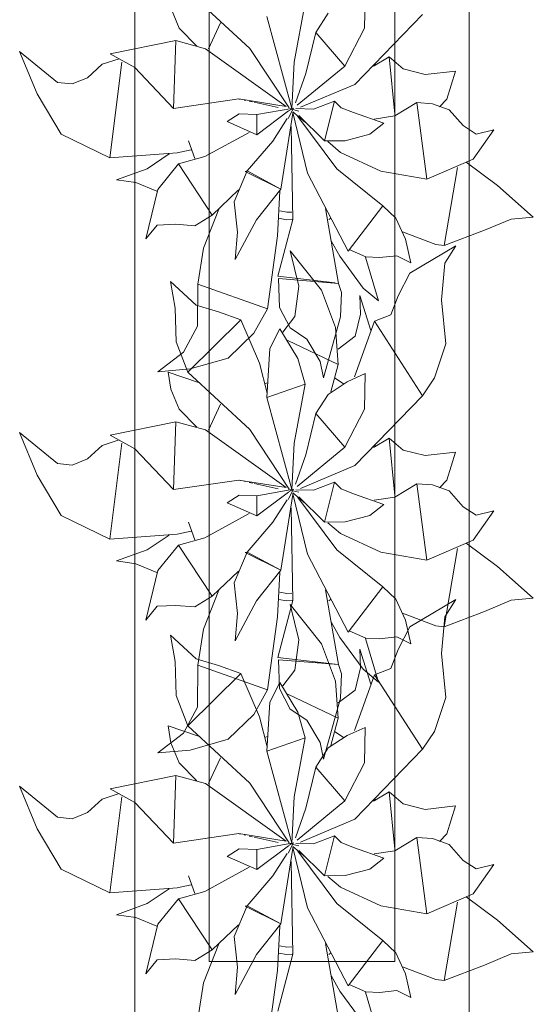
# Model space of a CAD drawing. Header units: millimetres. Extents: x -14761 to 157739, y -22400 to 107990.
# Tile 92 of 228: x 60300 to 60992, y 54260 to 55586. Entities that reach past the tile are written whole.
import ezdxf

# ---------------------------------------------------------------- set-up
doc = ezdxf.new("R2010")
doc.units = ezdxf.units.MM
doc.header["$MEASUREMENT"] = 0
doc.layers.add('Интерьер - Мебель', color=7, linetype='Continuous')

msp = doc.modelspace()

# ---------------------------------------------------------------- linework, layer by layer
at = {"layer": 'Интерьер - Мебель', "color": 7, "linetype": 'Continuous', "lineweight": 15}
for p, q in [((60455.3, 55718.1), (60455.3, 54218.1)), ((60905.3, 54218.1), (60905.3, 55718.1)), ((60555.3, 55618.1), (60555.3, 54318.1)), ((60805.3, 54318.1), (60805.3, 55618.1)), ((60555.3, 54318.1), (60805.3, 54318.1))]:
    msp.add_line(p, q, dxfattribs=at)
at = {"layer": 'Интерьер - Мебель', "color": 252, "linetype": 'Continuous', "lineweight": 5}
for p, q in [((60526.5, 55624), (60610, 55546.9)), ((60526.5, 55624), (60610, 55546.9)), ((60764.5, 55574.2), (60765.3, 55622.2)), ((60764.5, 55574.2), (60765.3, 55622.2)), ((60669.7, 55528.5), (60684.7, 55608.3)), ((60669.7, 55528.5), (60684.7, 55608.3)), ((60503.5, 55601.3), (60514.9, 55574.3)), ((60503.5, 55601.3), (60514.9, 55574.3)), ((60698.8, 55568.5), (60715.6, 55594.3)), ((60698.8, 55568.5), (60715.6, 55594.3)), ((60554.4, 55546.4), (60570.4, 55581.1)), ((60554.4, 55546.4), (60570.4, 55581.1)), ((60632.8, 55590), (60666.4, 55466.1)), ((60632.8, 55590), (60666.4, 55466.1)), ((60751.5, 55498.5), (60842.8, 55592.5)), ((60751.5, 55498.5), (60842.8, 55592.5)), ((60514.9, 55574.3), (60538.7, 55550)), ((60514.9, 55574.3), (60538.7, 55550)), ((60685.6, 55513.1), (60698.8, 55568.5)), ((60685.6, 55513.1), (60698.8, 55568.5)), ((60698.8, 55568.5), (60737.8, 55523.1)), ((60698.8, 55568.5), (60737.8, 55523.1)), ((60737.8, 55523.1), (60764.5, 55574.2)), ((60737.8, 55523.1), (60764.5, 55574.2)), ((60422, 55539.4), (60510.1, 55557.4)), ((60422, 55539.4), (60510.1, 55557.4)), ((60507.4, 55466.2), (60510.1, 55557.4)), ((60507.4, 55466.2), (60510.1, 55557.4)), ((60510.1, 55557.4), (60550.1, 55546.4)), ((60510.1, 55557.4), (60550.1, 55546.4)), ((60299.9, 55542.9), (60323.4, 55485.6)), ((60299.9, 55542.9), (60350.7, 55501.2)), ((60299.9, 55542.9), (60323.4, 55485.6)), ((60299.9, 55542.9), (60350.7, 55501.2)), ((60550.1, 55546.4), (60658.8, 55468.8)), ((60550.1, 55546.4), (60658.8, 55468.8)), ((60610, 55546.9), (60662.8, 55466.8)), ((60610, 55546.9), (60662.8, 55466.8)), ((60411, 55525.7), (60433.8, 55533)), ((60411, 55525.7), (60433.8, 55533)), ((60421.3, 55399.5), (60437.6, 55528.5)), ((60421.3, 55399.5), (60437.6, 55528.5)), ((60422, 55539.4), (60455.2, 55521.1)), ((60422, 55539.4), (60455.2, 55521.1)), ((60666.4, 55466.1), (60669.7, 55528.5)), ((60666.4, 55466.1), (60669.7, 55528.5)), ((60776.5, 55522.9), (60797.9, 55535.5)), ((60776.5, 55522.9), (60797.9, 55535.5)), ((60797.9, 55535.5), (60805.2, 55458.3)), ((60797.9, 55535.5), (60816.7, 55519.4)), ((60797.9, 55535.5), (60805.2, 55458.3)), ((60797.9, 55535.5), (60816.7, 55519.4)), ((60391.2, 55507.4), (60411, 55525.7)), ((60391.2, 55507.4), (60411, 55525.7)), ((60455.2, 55521.1), (60507.4, 55466.2)), ((60455.2, 55521.1), (60507.4, 55466.2)), ((60673.6, 55470.3), (60737.8, 55523.1)), ((60673.6, 55470.3), (60737.8, 55523.1)), ((60778.3, 55526.5), (60779.2, 55523.7)), ((60778.3, 55526.5), (60779.2, 55523.7)), ((60816.7, 55519.4), (60846.2, 55511.8)), ((60816.7, 55519.4), (60846.2, 55511.8)), ((60846.2, 55511.8), (60887, 55516.4)), ((60846.2, 55511.8), (60887, 55516.4)), ((60875.6, 55478.6), (60887, 55516.4)), ((60875.6, 55478.6), (60887, 55516.4)), ((60350.7, 55501.2), (60370.7, 55499.1)), ((60350.7, 55501.2), (60370.7, 55499.1)), ((60370.7, 55499.1), (60391.2, 55507.4)), ((60370.7, 55499.1), (60391.2, 55507.4)), ((60671.5, 55473.6), (60685.6, 55513.1)), ((60671.5, 55473.6), (60685.6, 55513.1)), ((60678.3, 55467.6), (60751.5, 55498.5)), ((60678.3, 55467.6), (60751.5, 55498.5)), ((60323.4, 55485.6), (60355.9, 55431.3)), ((60323.4, 55485.6), (60355.9, 55431.3)), ((60507.4, 55466.2), (60595.3, 55479.1)), ((60507.4, 55466.2), (60595.3, 55479.1)), ((60595.3, 55479.1), (60658.8, 55468.8)), ((60595.3, 55479.1), (60658.8, 55468.8)), ((60595.7, 55478.8), (60596.8, 55478.6)), ((60595.7, 55478.8), (60596.8, 55478.6)), ((60602.4, 55477.3), (60604.6, 55476.9)), ((60602.4, 55477.3), (60604.6, 55476.9)), ((60609.1, 55475.9), (60613.6, 55474.9)), ((60609.1, 55475.9), (60613.6, 55474.9)), ((60615.8, 55474.4), (60648.1, 55467.4)), ((60615.8, 55474.4), (60648.1, 55467.4)), ((60695.8, 55465.3), (60724.2, 55476.1)), ((60695.8, 55465.3), (60724.2, 55476.1)), ((60710.6, 55422.3), (60724.2, 55476.1)), ((60710.6, 55422.3), (60724.2, 55476.1)), ((60724.2, 55476.1), (60733.1, 55467)), ((60724.2, 55476.1), (60733.1, 55467)), ((60865.7, 55468.4), (60875.6, 55478.6)), ((60865.7, 55468.4), (60875.6, 55478.6)), ((60619.4, 55457.8), (60666.4, 55466.1)), ((60619.4, 55457.8), (60666.4, 55466.1)), ((60619.6, 55430.6), (60661.9, 55462.7)), ((60619.6, 55430.6), (60661.9, 55462.7)), ((60661.6, 55452.7), (60669, 55466.6)), ((60661.6, 55452.7), (60669, 55466.6)), ((60662.4, 55463), (60669, 55466.6)), ((60662.4, 55463), (60669, 55466.6)), ((60663.6, 55465.6), (60665.8, 55465.1)), ((60663.6, 55465.6), (60665.8, 55465.1)), ((60665.3, 55465.2), (60666.4, 55466.1)), ((60665.3, 55465.2), (60666.4, 55466.1)), ((60668.1, 55464.5), (60676, 55462.6)), ((60668.1, 55464.5), (60676, 55462.6)), ((60668.1, 55461.7), (60685, 55447.3)), ((60668.1, 55461.7), (60685, 55447.3)), ((60671.9, 55466), (60695.8, 55465.3)), ((60671.9, 55466), (60695.8, 55465.3)), ((60733.1, 55467), (60749.9, 55460.5)), ((60733.1, 55467), (60749.9, 55460.5)), ((60805.2, 55456.1), (60834.8, 55474.1)), ((60805.2, 55456.1), (60834.8, 55474.1)), ((60834.8, 55474.1), (60848.5, 55371.1)), ((60834.8, 55474.1), (60856.1, 55472.4)), ((60834.8, 55474.1), (60848.5, 55371.1)), ((60834.8, 55474.1), (60856.1, 55472.4)), ((60856.1, 55472.4), (60878.7, 55464.3)), ((60856.1, 55472.4), (60878.7, 55464.3)), ((60878.7, 55464.3), (60897.2, 55443)), ((60878.7, 55464.3), (60897.2, 55443)), ((60579.5, 55448.5), (60595.5, 55458.7)), ((60579.5, 55448.5), (60595.5, 55458.7)), ((60579.5, 55448.5), (60619.6, 55430.6)), ((60579.5, 55448.5), (60619.6, 55430.6)), ((60595.5, 55458.7), (60619.4, 55457.8)), ((60595.5, 55458.7), (60619.4, 55457.8)), ((60619.4, 55457.8), (60619.6, 55430.6)), ((60619.4, 55457.8), (60619.6, 55430.6)), ((60641, 55422.1), (60660.2, 55452.5)), ((60641, 55422.1), (60660.2, 55452.5)), ((60652, 55357.5), (60667.9, 55459.6)), ((60652, 55357.5), (60667.9, 55459.6)), ((60667.8, 55460.5), (60687.8, 55379.2)), ((60667.8, 55460.5), (60687.8, 55379.2)), ((60674.5, 55455.3), (60727, 55385)), ((60674.5, 55455.3), (60727, 55385)), ((60676.2, 55456.4), (60710.6, 55422.3)), ((60676.2, 55456.4), (60710.6, 55422.3)), ((60749.9, 55460.5), (60790.6, 55446.2)), ((60749.9, 55460.5), (60790.6, 55446.2)), ((60777.6, 55451.8), (60805.2, 55456.1)), ((60777.6, 55451.8), (60805.2, 55456.1)), ((60665.7, 55441.7), (60667.8, 55316.8)), ((60665.7, 55441.7), (60667.8, 55316.8)), ((60771.9, 55431.4), (60790.6, 55446.2)), ((60771.9, 55431.4), (60790.6, 55446.2)), ((60897.2, 55443), (60915, 55431.6)), ((60897.2, 55443), (60915, 55431.6)), ((60911.1, 55398), (60938.8, 55437.5)), ((60911.1, 55398), (60938.8, 55437.5)), ((60915, 55431.6), (60938.8, 55437.5)), ((60915, 55431.6), (60938.8, 55437.5)), ((60355.9, 55431.3), (60421.3, 55399.5)), ((60355.9, 55431.3), (60421.3, 55399.5)), ((60527.6, 55422.5), (60535.9, 55398.6)), ((60527.6, 55422.5), (60535.9, 55398.6)), ((60549.2, 55401.3), (60609.1, 55433.9)), ((60549.2, 55401.3), (60609.1, 55433.9)), ((60606.3, 55382.1), (60641, 55422.1)), ((60606.3, 55382.1), (60641, 55422.1)), ((60710.6, 55422.3), (60738.4, 55422.7)), ((60710.6, 55422.3), (60738.4, 55422.7)), ((60715.1, 55421.5), (60732, 55407)), ((60715.1, 55421.5), (60732, 55407)), ((60738.4, 55422.7), (60771.9, 55431.4)), ((60738.4, 55422.7), (60771.9, 55431.4)), ((60511.9, 55406.3), (60530.9, 55410.3)), ((60511.9, 55406.3), (60530.9, 55410.3)), ((60421.3, 55399.5), (60511.9, 55406.3)), ((60421.3, 55399.5), (60511.9, 55406.3)), ((60471.9, 55385), (60501.3, 55404.8)), ((60471.9, 55385), (60501.3, 55404.8)), ((60513.7, 55391.6), (60549.2, 55401.3)), ((60513.7, 55391.6), (60549.2, 55401.3)), ((60732, 55407), (60786.3, 55381.8)), ((60732, 55407), (60786.3, 55381.8)), ((60848.5, 55371.1), (60911.1, 55398)), ((60848.5, 55371.1), (60911.1, 55398)), ((60430.5, 55370), (60471.9, 55385)), ((60430.5, 55370), (60471.9, 55385)), ((60486.2, 55357.2), (60513.7, 55391.6)), ((60486.2, 55357.2), (60513.7, 55391.6)), ((60513.7, 55391.6), (60559.1, 55322.6)), ((60513.7, 55391.6), (60559.1, 55322.6)), ((60588.7, 55340.6), (60606.3, 55382.1)), ((60588.7, 55340.6), (60606.3, 55382.1)), ((60603.7, 55381.2), (60606.3, 55382.1)), ((60603.7, 55381.2), (60606.3, 55382.1)), ((60606.3, 55382.1), (60652, 55357.5)), ((60606.3, 55382.1), (60652, 55357.5)), ((60727, 55385), (60789.3, 55335.1)), ((60727, 55385), (60789.3, 55335.1)), ((60786.3, 55381.8), (60848.5, 55371.1)), ((60786.3, 55381.8), (60848.5, 55371.1)), ((60871.9, 55281.5), (60890, 55386.8)), ((60871.9, 55281.5), (60890, 55386.8)), ((60901.4, 55393.8), (60943.8, 55362.5)), ((60901.4, 55393.8), (60943.8, 55362.5)), ((60430.5, 55370), (60456.3, 55366.4)), ((60430.5, 55370), (60456.3, 55366.4)), ((60603.7, 55381.2), (60652, 55357.5)), ((60603.7, 55381.2), (60652, 55357.5)), ((60687.8, 55379.2), (60742.5, 55274)), ((60687.8, 55379.2), (60742.5, 55274)), ((60456.3, 55366.4), (60484.9, 55354.7)), ((60456.3, 55366.4), (60484.9, 55354.7)), ((60469.8, 55290.6), (60486.2, 55357.2)), ((60469.8, 55290.6), (60486.2, 55357.2)), ((60559.1, 55322.6), (60594.6, 55356.5)), ((60559.1, 55322.6), (60594.6, 55356.5)), ((60619.1, 55316.3), (60652, 55357.5)), ((60619.1, 55316.3), (60652, 55357.5)), ((60943.8, 55362.5), (60991.9, 55319.9)), ((60943.8, 55362.5), (60991.9, 55319.9)), ((60647.4, 55294.7), (60650.6, 55354.7)), ((60647.4, 55294.7), (60650.6, 55354.7)), ((60547.8, 55278.1), (60568.1, 55330.7)), ((60547.8, 55278.1), (60568.1, 55330.7)), ((60588.7, 55340.6), (60593.4, 55299.5)), ((60588.7, 55340.6), (60593.4, 55299.5)), ((60712, 55331.3), (60729.5, 55230.7)), ((60712, 55331.3), (60729.5, 55230.7)), ((60742.5, 55274), (60789.3, 55335.1)), ((60742.5, 55274), (60789.3, 55335.1)), ((60789.3, 55335.1), (60806.8, 55318.5)), ((60789.3, 55335.1), (60806.8, 55318.5)), ((60535.7, 55308.3), (60559.1, 55322.6)), ((60535.7, 55308.3), (60559.1, 55322.6)), ((60590.1, 55262.7), (60619.1, 55316.3)), ((60590.1, 55262.7), (60619.1, 55316.3)), ((60647.9, 55240.3), (60667.8, 55316.8)), ((60647.9, 55240.3), (60667.8, 55316.8)), ((60649.3, 55318.3), (60659.4, 55316.3)), ((60649.3, 55318.3), (60659.4, 55316.3)), ((60650.6, 55328.2), (60659.8, 55326.3)), ((60650.6, 55328.2), (60659.8, 55326.3)), ((60659.4, 55316.3), (60667.2, 55316.8)), ((60659.4, 55316.3), (60667.2, 55316.8)), ((60659.8, 55326.3), (60666.4, 55326.7)), ((60659.8, 55326.3), (60666.4, 55326.7)), ((60716.3, 55316.6), (60718.5, 55318)), ((60716.3, 55316.6), (60718.5, 55318)), ((60806.8, 55318.5), (60819.8, 55290.3)), ((60806.8, 55318.5), (60819.8, 55290.3)), ((60926, 55302.2), (60961.9, 55317.1)), ((60926, 55302.2), (60961.9, 55317.1)), ((60961.9, 55317.1), (60991.9, 55319.9)), ((60961.9, 55317.1), (60991.9, 55319.9)), ((60469.8, 55290.6), (60485.3, 55309.2)), ((60469.8, 55290.6), (60485.3, 55309.2)), ((60485.3, 55309.2), (60510.2, 55310.4)), ((60485.3, 55309.2), (60510.2, 55310.4)), ((60510.2, 55310.4), (60535.7, 55308.3)), ((60510.2, 55310.4), (60535.7, 55308.3)), ((60871.9, 55281.5), (60926, 55302.2)), ((60871.9, 55281.5), (60926, 55302.2)), ((60590.1, 55262.7), (60593.4, 55299.5)), ((60590.1, 55262.7), (60593.4, 55299.5)), ((60633.6, 55196.5), (60647.4, 55294.7)), ((60633.6, 55196.5), (60647.4, 55294.7)), ((60815.6, 55299.9), (60860.5, 55282.9)), ((60815.6, 55299.9), (60860.5, 55282.9)), ((60819.8, 55290.3), (60826.7, 55258.4)), ((60819.8, 55290.3), (60826.7, 55258.4)), ((60540.1, 55229.6), (60547.8, 55278.1)), ((60540.1, 55229.6), (60547.8, 55278.1)), ((60720, 55287.1), (60731.4, 55267.1)), ((60720, 55287.1), (60731.4, 55267.1)), ((60744, 55276.1), (60766.4, 55266.4)), ((60744, 55276.1), (60766.4, 55266.4)), ((60825.6, 55244.4), (60887.4, 55281.2)), ((60825.6, 55244.4), (60887.4, 55281.2)), ((60860.5, 55282.9), (60871.9, 55281.5)), ((60860.5, 55282.9), (60871.9, 55281.5)), ((60872.9, 55257.8), (60887.4, 55281.2)), ((60872.9, 55257.8), (60887.4, 55281.2)), ((60664.3, 55274.5), (60675.9, 55227.1)), ((60664.3, 55274.5), (60706.4, 55221.5)), ((60664.3, 55274.5), (60675.9, 55227.1)), ((60664.3, 55274.5), (60706.4, 55221.5)), ((60731.4, 55267.1), (60762.9, 55224.4)), ((60731.4, 55267.1), (60762.9, 55224.4)), ((60765.8, 55265.7), (60783.3, 55207.1)), ((60765.8, 55265.7), (60783.3, 55207.1)), ((60766.4, 55266.4), (60784.7, 55265.4)), ((60766.4, 55266.4), (60784.7, 55265.4)), ((60784.7, 55265.4), (60807.9, 55267.8)), ((60784.7, 55265.4), (60807.9, 55267.8)), ((60807.9, 55267.8), (60826.7, 55258.4)), ((60807.9, 55267.8), (60826.7, 55258.4)), ((60868.1, 55208.6), (60872.9, 55257.8)), ((60868.1, 55208.6), (60872.9, 55257.8)), ((60647.9, 55240.3), (60725.1, 55231.2)), ((60647.9, 55240.3), (60725.1, 55231.2)), ((60648.6, 55237.1), (60649.9, 55198.4)), ((60648.6, 55237.1), (60729.5, 55230.7)), ((60648.6, 55237.1), (60649.9, 55198.4)), ((60648.6, 55237.1), (60729.5, 55230.7)), ((60809.8, 55213.8), (60825.6, 55244.4)), ((60809.8, 55213.8), (60825.6, 55244.4)), ((60503.1, 55233), (60509.3, 55197.5)), ((60503.1, 55233), (60537.8, 55201.5)), ((60503.1, 55233), (60509.3, 55197.5)), ((60503.1, 55233), (60537.8, 55201.5)), ((60539.6, 55173.2), (60540.1, 55229.6)), ((60539.6, 55173.2), (60540.1, 55229.6)), ((60540.1, 55229.6), (60633.6, 55196.5)), ((60540.1, 55229.6), (60633.6, 55196.5)), ((60670.7, 55186.2), (60675.9, 55227.1)), ((60670.7, 55186.2), (60675.9, 55227.1)), ((60729.5, 55230.7), (60733.5, 55218.3)), ((60729.5, 55230.7), (60733.5, 55218.3)), ((60762.9, 55224.4), (60783.3, 55207.1)), ((60762.9, 55224.4), (60783.3, 55207.1)), ((60706.4, 55221.5), (60725.5, 55171.4)), ((60706.4, 55221.5), (60725.5, 55171.4)), ((60732.2, 55185.5), (60733.5, 55218.3)), ((60732.2, 55185.5), (60733.5, 55218.3)), ((60758.1, 55214.2), (60759.3, 55189)), ((60758.1, 55214.2), (60773.1, 55167)), ((60758.1, 55214.2), (60759.3, 55189)), ((60758.1, 55214.2), (60773.1, 55167)), ((60799.9, 55188.4), (60809.8, 55213.8)), ((60799.9, 55188.4), (60809.8, 55213.8)), ((60509.3, 55197.5), (60510.8, 55152)), ((60509.3, 55197.5), (60510.8, 55152)), ((60537.8, 55201.5), (60567.6, 55192.3)), ((60537.8, 55201.5), (60567.6, 55192.3)), ((60615.6, 55163.5), (60633.6, 55196.5)), ((60615.6, 55163.5), (60633.6, 55196.5)), ((60649.9, 55198.4), (60664.3, 55170.6)), ((60649.9, 55198.4), (60664.3, 55170.6)), ((60868.1, 55208.6), (60873.9, 55149.1)), ((60868.1, 55208.6), (60873.9, 55149.1)), ((60567.6, 55192.3), (60597.8, 55181.6)), ((60567.6, 55192.3), (60597.8, 55181.6)), ((60654.4, 55164.8), (60670.7, 55186.2)), ((60654.4, 55164.8), (60670.7, 55186.2)), ((60709.4, 55103.3), (60732.2, 55185.5)), ((60709.4, 55103.3), (60732.2, 55185.5)), ((60751.8, 55159.4), (60759.3, 55189)), ((60751.8, 55159.4), (60759.3, 55189)), ((60778.1, 55179.7), (60799.9, 55188.4)), ((60778.1, 55179.7), (60799.9, 55188.4)), ((60520.6, 55138.2), (60539.6, 55173.2)), ((60520.6, 55138.2), (60539.6, 55173.2)), ((60526.5, 55111), (60597.8, 55181.6)), ((60526.5, 55111), (60597.8, 55181.6)), ((60597.8, 55181.6), (60622.9, 55123.2)), ((60597.8, 55181.6), (60622.9, 55123.2)), ((60636.8, 55142.9), (60650.6, 55169.5)), ((60636.8, 55142.9), (60650.6, 55169.5)), ((60650.6, 55169.5), (60674.5, 55129.5)), ((60650.6, 55169.5), (60674.5, 55129.5)), ((60664.3, 55170.6), (60687, 55155.7)), ((60664.3, 55170.6), (60687, 55155.7)), ((60725.5, 55171.4), (60729.2, 55121.5)), ((60725.5, 55171.4), (60729.2, 55121.5)), ((60751.2, 55104.7), (60778.1, 55179.7)), ((60751.2, 55104.7), (60778.1, 55179.7)), ((60778.1, 55179.7), (60842.8, 55079.5)), ((60778.1, 55179.7), (60842.8, 55079.5)), ((60580.9, 55130.2), (60615.6, 55163.5)), ((60580.9, 55130.2), (60615.6, 55163.5)), ((60728.9, 55142), (60751.8, 55159.4)), ((60728.9, 55142), (60751.8, 55159.4)), ((60510.8, 55152), (60526.5, 55111)), ((60510.8, 55152), (60526.5, 55111)), ((60632.8, 55076.9), (60636.8, 55142.9)), ((60632.8, 55076.9), (60636.8, 55142.9)), ((60661.3, 55153.7), (60729.2, 55121.5)), ((60661.3, 55153.7), (60729.2, 55121.5)), ((60687, 55155.7), (60704.6, 55125.6)), ((60687, 55155.7), (60704.6, 55125.6)), ((60858.6, 55103.3), (60873.9, 55149.1)), ((60858.6, 55103.3), (60873.9, 55149.1)), ((60485.9, 55111.7), (60520.6, 55138.2)), ((60485.9, 55111.7), (60520.6, 55138.2)), ((60529.7, 55115.5), (60580.9, 55130.2)), ((60529.7, 55115.5), (60580.9, 55130.2)), ((60622.9, 55123.2), (60633.2, 55082.9)), ((60622.9, 55123.2), (60633.2, 55082.9)), ((60674.5, 55129.5), (60684.7, 55095.2)), ((60674.5, 55129.5), (60684.7, 55095.2)), ((60704.6, 55125.6), (60709.4, 55103.3)), ((60704.6, 55125.6), (60709.4, 55103.3)), ((60719.1, 55084.8), (60729.2, 55121.5)), ((60719.1, 55084.8), (60729.2, 55121.5)), ((60485.9, 55111.7), (60529.7, 55115.5)), ((60485.9, 55111.7), (60529.7, 55115.5)), ((60500, 55111), (60503.5, 55088.3)), ((60500, 55111), (60541, 55097.2)), ((60500, 55111), (60503.5, 55088.3)), ((60500, 55111), (60541, 55097.2)), ((60526.5, 55111), (60610, 55033.8)), ((60526.5, 55111), (60610, 55033.8)), ((60725.2, 55103.1), (60736.4, 55095.4)), ((60725.2, 55103.1), (60736.4, 55095.4)), ((60741.2, 55098), (60765.3, 55109.2)), ((60741.2, 55098), (60765.3, 55109.2)), ((60764.5, 55061.2), (60765.3, 55109.2)), ((60764.5, 55061.2), (60765.3, 55109.2)), ((60842.8, 55079.5), (60858.6, 55103.3)), ((60842.8, 55079.5), (60858.6, 55103.3)), ((60629.6, 55095.5), (60634, 55096.9)), ((60629.6, 55095.5), (60634, 55096.9)), ((60632.8, 55076.9), (60684.7, 55095.2)), ((60632.8, 55076.9), (60684.7, 55095.2)), ((60669.7, 55015.5), (60684.7, 55095.2)), ((60669.7, 55015.5), (60684.7, 55095.2)), ((60715.6, 55081.3), (60741.2, 55098)), ((60715.6, 55081.3), (60741.2, 55098)), ((60503.5, 55088.3), (60514.9, 55061.3)), ((60503.5, 55088.3), (60514.9, 55061.3)), ((60632.8, 55076.9), (60666.4, 54953.1)), ((60632.8, 55076.9), (60666.4, 54953.1)), ((60698.8, 55055.5), (60715.6, 55081.3)), ((60698.8, 55055.5), (60715.6, 55081.3)), ((60751.5, 54985.4), (60842.8, 55079.5)), ((60751.5, 54985.4), (60842.8, 55079.5)), ((60554.4, 55033.3), (60570.4, 55068.1)), ((60554.4, 55033.3), (60570.4, 55068.1)), ((60514.9, 55061.3), (60538.7, 55037)), ((60514.9, 55061.3), (60538.7, 55037)), ((60685.6, 55000.1), (60698.8, 55055.5)), ((60685.6, 55000.1), (60698.8, 55055.5)), ((60698.8, 55055.5), (60737.8, 55010)), ((60698.8, 55055.5), (60737.8, 55010)), ((60737.8, 55010), (60764.5, 55061.2)), ((60737.8, 55010), (60764.5, 55061.2)), ((60422, 55026.4), (60510.1, 55044.4)), ((60422, 55026.4), (60510.1, 55044.4)), ((60507.4, 54953.2), (60510.1, 55044.4)), ((60507.4, 54953.2), (60510.1, 55044.4)), ((60510.1, 55044.4), (60550.1, 55033.4)), ((60510.1, 55044.4), (60550.1, 55033.4)), ((60299.9, 55029.8), (60323.4, 54972.6)), ((60299.9, 55029.8), (60350.7, 54988.2)), ((60299.9, 55029.8), (60323.4, 54972.6)), ((60299.9, 55029.8), (60350.7, 54988.2)), ((60422, 55026.4), (60455.2, 55008)), ((60422, 55026.4), (60455.2, 55008)), ((60550.1, 55033.4), (60658.8, 54955.7)), ((60550.1, 55033.4), (60658.8, 54955.7)), ((60610, 55033.8), (60662.8, 54953.7)), ((60610, 55033.8), (60662.8, 54953.7)), ((60391.2, 54994.3), (60411, 55012.6)), ((60391.2, 54994.3), (60411, 55012.6)), ((60411, 55012.6), (60433.8, 55019.9)), ((60411, 55012.6), (60433.8, 55019.9)), ((60421.3, 54886.4), (60437.6, 55015.4)), ((60421.3, 54886.4), (60437.6, 55015.4)), ((60666.4, 54953.1), (60669.7, 55015.5)), ((60666.4, 54953.1), (60669.7, 55015.5)), ((60776.5, 55009.8), (60797.9, 55022.5)), ((60776.5, 55009.8), (60797.9, 55022.5)), ((60778.3, 55013.5), (60779.2, 55010.7)), ((60778.3, 55013.5), (60779.2, 55010.7)), ((60797.9, 55022.5), (60805.2, 54945.3)), ((60797.9, 55022.5), (60816.7, 55006.3)), ((60797.9, 55022.5), (60805.2, 54945.3)), ((60797.9, 55022.5), (60816.7, 55006.3)), ((60455.2, 55008), (60507.4, 54953.2)), ((60455.2, 55008), (60507.4, 54953.2)), ((60671.5, 54960.6), (60685.6, 55000.1)), ((60671.5, 54960.6), (60685.6, 55000.1)), ((60673.6, 54957.3), (60737.8, 55010)), ((60673.6, 54957.3), (60737.8, 55010)), ((60816.7, 55006.3), (60846.2, 54998.8)), ((60816.7, 55006.3), (60846.2, 54998.8)), ((60846.2, 54998.8), (60887, 55003.3)), ((60846.2, 54998.8), (60887, 55003.3)), ((60875.6, 54965.6), (60887, 55003.3)), ((60875.6, 54965.6), (60887, 55003.3)), ((60350.7, 54988.2), (60370.7, 54986.1)), ((60350.7, 54988.2), (60370.7, 54986.1)), ((60370.7, 54986.1), (60391.2, 54994.3)), ((60370.7, 54986.1), (60391.2, 54994.3)), ((60678.3, 54954.6), (60751.5, 54985.4)), ((60678.3, 54954.6), (60751.5, 54985.4)), ((60323.4, 54972.6), (60355.9, 54918.3)), ((60323.4, 54972.6), (60355.9, 54918.3)), ((60507.4, 54953.2), (60595.3, 54966)), ((60507.4, 54953.2), (60595.3, 54966)), ((60595.3, 54966), (60658.8, 54955.7)), ((60595.3, 54966), (60658.8, 54955.7)), ((60595.7, 54965.8), (60596.8, 54965.5)), ((60595.7, 54965.8), (60596.8, 54965.5)), ((60602.4, 54964.3), (60604.6, 54963.8)), ((60602.4, 54964.3), (60604.6, 54963.8)), ((60609.1, 54962.8), (60613.6, 54961.9)), ((60609.1, 54962.8), (60613.6, 54961.9)), ((60615.8, 54961.4), (60648.1, 54954.3)), ((60615.8, 54961.4), (60648.1, 54954.3)), ((60695.8, 54952.3), (60724.2, 54963.1)), ((60695.8, 54952.3), (60724.2, 54963.1)), ((60710.6, 54909.3), (60724.2, 54963.1)), ((60710.6, 54909.3), (60724.2, 54963.1)), ((60724.2, 54963.1), (60733.1, 54954)), ((60724.2, 54963.1), (60733.1, 54954)), ((60805.2, 54943), (60834.8, 54961)), ((60805.2, 54943), (60834.8, 54961)), ((60834.8, 54961), (60848.5, 54858.1)), ((60834.8, 54961), (60856.1, 54959.3)), ((60834.8, 54961), (60848.5, 54858.1)), ((60834.8, 54961), (60856.1, 54959.3)), ((60856.1, 54959.3), (60878.7, 54951.2)), ((60856.1, 54959.3), (60878.7, 54951.2)), ((60865.7, 54955.3), (60875.6, 54965.6)), ((60865.7, 54955.3), (60875.6, 54965.6)), ((60579.5, 54935.4), (60595.5, 54945.6)), ((60579.5, 54935.4), (60595.5, 54945.6)), ((60595.5, 54945.6), (60619.4, 54944.8)), ((60595.5, 54945.6), (60619.4, 54944.8)), ((60619.4, 54944.8), (60666.4, 54953.1)), ((60619.4, 54944.8), (60666.4, 54953.1)), ((60619.4, 54944.8), (60619.6, 54917.6)), ((60619.4, 54944.8), (60619.6, 54917.6)), ((60619.6, 54917.6), (60661.9, 54949.6)), ((60619.6, 54917.6), (60661.9, 54949.6)), ((60652, 54844.5), (60667.9, 54946.5)), ((60652, 54844.5), (60667.9, 54946.5)), ((60661.6, 54939.6), (60669, 54953.5)), ((60661.6, 54939.6), (60669, 54953.5)), ((60662.4, 54949.9), (60669, 54953.5)), ((60662.4, 54949.9), (60669, 54953.5)), ((60663.6, 54952.6), (60665.8, 54952)), ((60663.6, 54952.6), (60665.8, 54952)), ((60665.3, 54952.2), (60666.4, 54953.1)), ((60665.3, 54952.2), (60666.4, 54953.1)), ((60667.8, 54947.5), (60687.8, 54866.2)), ((60667.8, 54947.5), (60687.8, 54866.2)), ((60668.1, 54951.5), (60676, 54949.6)), ((60668.1, 54951.5), (60676, 54949.6)), ((60668.1, 54948.7), (60685, 54934.2)), ((60668.1, 54948.7), (60685, 54934.2)), ((60671.9, 54952.9), (60695.8, 54952.3)), ((60671.9, 54952.9), (60695.8, 54952.3)), ((60733.1, 54954), (60749.9, 54947.4)), ((60733.1, 54954), (60749.9, 54947.4)), ((60749.9, 54947.4), (60790.6, 54933.2)), ((60749.9, 54947.4), (60790.6, 54933.2)), ((60878.7, 54951.2), (60897.2, 54929.9)), ((60878.7, 54951.2), (60897.2, 54929.9)), ((60579.5, 54935.4), (60619.6, 54917.6)), ((60579.5, 54935.4), (60619.6, 54917.6)), ((60641, 54909.1), (60660.2, 54939.5)), ((60641, 54909.1), (60660.2, 54939.5)), ((60674.5, 54942.3), (60727, 54871.9)), ((60674.5, 54942.3), (60727, 54871.9)), ((60676.2, 54943.4), (60710.6, 54909.3)), ((60676.2, 54943.4), (60710.6, 54909.3)), ((60771.9, 54918.4), (60790.6, 54933.2)), ((60771.9, 54918.4), (60790.6, 54933.2)), ((60777.6, 54938.7), (60805.2, 54943)), ((60777.6, 54938.7), (60805.2, 54943)), ((60355.9, 54918.3), (60421.3, 54886.4)), ((60355.9, 54918.3), (60421.3, 54886.4)), ((60549.2, 54888.2), (60609.1, 54920.8)), ((60549.2, 54888.2), (60609.1, 54920.8)), ((60665.7, 54928.7), (60667.8, 54803.7)), ((60665.7, 54928.7), (60667.8, 54803.7)), ((60738.4, 54909.7), (60771.9, 54918.4)), ((60738.4, 54909.7), (60771.9, 54918.4)), ((60897.2, 54929.9), (60915, 54918.6)), ((60897.2, 54929.9), (60915, 54918.6)), ((60911.1, 54884.9), (60938.8, 54924.5)), ((60911.1, 54884.9), (60938.8, 54924.5)), ((60915, 54918.6), (60938.8, 54924.5)), ((60915, 54918.6), (60938.8, 54924.5)), ((60527.6, 54909.4), (60535.9, 54885.6)), ((60527.6, 54909.4), (60535.9, 54885.6)), ((60606.3, 54869), (60641, 54909.1)), ((60606.3, 54869), (60641, 54909.1)), ((60710.6, 54909.3), (60738.4, 54909.7)), ((60710.6, 54909.3), (60738.4, 54909.7)), ((60715.1, 54908.4), (60732, 54894)), ((60715.1, 54908.4), (60732, 54894)), ((60421.3, 54886.4), (60511.9, 54893.3)), ((60421.3, 54886.4), (60511.9, 54893.3)), ((60471.9, 54871.9), (60501.3, 54891.8)), ((60471.9, 54871.9), (60501.3, 54891.8)), ((60511.9, 54893.3), (60530.9, 54897.2)), ((60511.9, 54893.3), (60530.9, 54897.2)), ((60732, 54894), (60786.3, 54868.8)), ((60732, 54894), (60786.3, 54868.8)), ((60486.2, 54844.1), (60513.7, 54878.5)), ((60486.2, 54844.1), (60513.7, 54878.5)), ((60513.7, 54878.5), (60549.2, 54888.2)), ((60513.7, 54878.5), (60549.2, 54888.2)), ((60513.7, 54878.5), (60559.1, 54809.6)), ((60513.7, 54878.5), (60559.1, 54809.6)), ((60848.5, 54858.1), (60911.1, 54884.9)), ((60848.5, 54858.1), (60911.1, 54884.9)), ((60901.4, 54880.8), (60943.8, 54849.4)), ((60901.4, 54880.8), (60943.8, 54849.4)), ((60430.5, 54857), (60471.9, 54871.9)), ((60430.5, 54857), (60471.9, 54871.9)), ((60588.7, 54827.6), (60606.3, 54869)), ((60588.7, 54827.6), (60606.3, 54869)), ((60603.7, 54868.2), (60606.3, 54869)), ((60603.7, 54868.2), (60606.3, 54869)), ((60603.7, 54868.2), (60652, 54844.5)), ((60603.7, 54868.2), (60652, 54844.5)), ((60606.3, 54869), (60652, 54844.5)), ((60606.3, 54869), (60652, 54844.5)), ((60687.8, 54866.2), (60742.5, 54761)), ((60687.8, 54866.2), (60742.5, 54761)), ((60727, 54871.9), (60789.3, 54822)), ((60727, 54871.9), (60789.3, 54822)), ((60786.3, 54868.8), (60848.5, 54858.1)), ((60786.3, 54868.8), (60848.5, 54858.1)), ((60871.9, 54768.4), (60890, 54873.8)), ((60871.9, 54768.4), (60890, 54873.8)), ((60430.5, 54857), (60456.3, 54853.3)), ((60430.5, 54857), (60456.3, 54853.3)), ((60456.3, 54853.3), (60484.9, 54841.7)), ((60456.3, 54853.3), (60484.9, 54841.7)), ((60469.8, 54777.5), (60486.2, 54844.1)), ((60469.8, 54777.5), (60486.2, 54844.1)), ((60559.1, 54809.6), (60594.6, 54843.5)), ((60559.1, 54809.6), (60594.6, 54843.5)), ((60619.1, 54803.2), (60652, 54844.5)), ((60619.1, 54803.2), (60652, 54844.5)), ((60647.4, 54781.7), (60650.6, 54841.7)), ((60647.4, 54781.7), (60650.6, 54841.7)), ((60943.8, 54849.4), (60991.9, 54806.9)), ((60943.8, 54849.4), (60991.9, 54806.9)), ((60588.7, 54827.6), (60593.4, 54786.5)), ((60588.7, 54827.6), (60593.4, 54786.5)), ((60547.8, 54765.1), (60568.1, 54817.6)), ((60547.8, 54765.1), (60568.1, 54817.6)), ((60650.6, 54815.2), (60659.8, 54813.3)), ((60650.6, 54815.2), (60659.8, 54813.3)), ((60659.8, 54813.3), (60666.4, 54813.7)), ((60659.8, 54813.3), (60666.4, 54813.7)), ((60712, 54818.2), (60729.5, 54717.6)), ((60712, 54818.2), (60729.5, 54717.6)), ((60742.5, 54761), (60789.3, 54822)), ((60742.5, 54761), (60789.3, 54822)), ((60789.3, 54822), (60806.8, 54805.5)), ((60789.3, 54822), (60806.8, 54805.5)), ((60535.7, 54795.3), (60559.1, 54809.6)), ((60535.7, 54795.3), (60559.1, 54809.6)), ((60590.1, 54749.7), (60619.1, 54803.2)), ((60590.1, 54749.7), (60619.1, 54803.2)), ((60647.9, 54727.3), (60667.8, 54803.7)), ((60647.9, 54727.3), (60667.8, 54803.7)), ((60649.3, 54805.3), (60659.4, 54803.3)), ((60649.3, 54805.3), (60659.4, 54803.3)), ((60659.4, 54803.3), (60667.2, 54803.7)), ((60659.4, 54803.3), (60667.2, 54803.7)), ((60664.3, 54798.4), (60675.9, 54751)), ((60664.3, 54798.4), (60706.4, 54745.5)), ((60664.3, 54798.4), (60675.9, 54751)), ((60664.3, 54798.4), (60706.4, 54745.5)), ((60716.3, 54803.5), (60718.5, 54805)), ((60716.3, 54803.5), (60718.5, 54805)), ((60806.8, 54805.5), (60819.8, 54777.3)), ((60806.8, 54805.5), (60819.8, 54777.3)), ((60825.6, 54768.3), (60887.4, 54805.2)), ((60825.6, 54768.3), (60887.4, 54805.2)), ((60872.9, 54781.8), (60887.4, 54805.2)), ((60872.9, 54781.8), (60887.4, 54805.2)), ((60926, 54789.2), (60961.9, 54804.1)), ((60926, 54789.2), (60961.9, 54804.1)), ((60961.9, 54804.1), (60991.9, 54806.9)), ((60961.9, 54804.1), (60991.9, 54806.9)), ((60469.8, 54777.5), (60485.3, 54796.2)), ((60469.8, 54777.5), (60485.3, 54796.2)), ((60485.3, 54796.2), (60510.2, 54797.3)), ((60485.3, 54796.2), (60510.2, 54797.3)), ((60510.2, 54797.3), (60535.7, 54795.3)), ((60510.2, 54797.3), (60535.7, 54795.3)), ((60590.1, 54749.7), (60593.4, 54786.5)), ((60590.1, 54749.7), (60593.4, 54786.5)), ((60815.6, 54786.8), (60860.5, 54769.9)), ((60815.6, 54786.8), (60860.5, 54769.9)), ((60871.9, 54768.4), (60926, 54789.2)), ((60871.9, 54768.4), (60926, 54789.2)), ((60633.6, 54683.5), (60647.4, 54781.7)), ((60633.6, 54683.5), (60647.4, 54781.7)), ((60720, 54774), (60731.4, 54754)), ((60720, 54774), (60731.4, 54754)), ((60819.8, 54777.3), (60826.7, 54745.4)), ((60819.8, 54777.3), (60826.7, 54745.4)), ((60868.1, 54732.6), (60872.9, 54781.8)), ((60868.1, 54732.6), (60872.9, 54781.8)), ((60540.1, 54716.6), (60547.8, 54765.1)), ((60540.1, 54716.6), (60547.8, 54765.1)), ((60744, 54763), (60766.4, 54753.3)), ((60744, 54763), (60766.4, 54753.3)), ((60809.8, 54737.7), (60825.6, 54768.3)), ((60809.8, 54737.7), (60825.6, 54768.3)), ((60860.5, 54769.9), (60871.9, 54768.4)), ((60860.5, 54769.9), (60871.9, 54768.4)), ((60503.1, 54757), (60509.3, 54721.5)), ((60503.1, 54757), (60537.8, 54725.5)), ((60503.1, 54757), (60509.3, 54721.5)), ((60503.1, 54757), (60537.8, 54725.5)), ((60670.7, 54710.2), (60675.9, 54751)), ((60670.7, 54710.2), (60675.9, 54751)), ((60706.4, 54745.5), (60725.5, 54695.4)), ((60706.4, 54745.5), (60725.5, 54695.4)), ((60731.4, 54754), (60762.9, 54711.3)), ((60731.4, 54754), (60762.9, 54711.3)), ((60765.8, 54752.7), (60783.3, 54694)), ((60765.8, 54752.7), (60783.3, 54694)), ((60766.4, 54753.3), (60784.7, 54752.4)), ((60766.4, 54753.3), (60784.7, 54752.4)), ((60784.7, 54752.4), (60807.9, 54754.7)), ((60784.7, 54752.4), (60807.9, 54754.7)), ((60807.9, 54754.7), (60826.7, 54745.4)), ((60807.9, 54754.7), (60826.7, 54745.4)), ((60758.1, 54738.2), (60759.3, 54713)), ((60758.1, 54738.2), (60773.1, 54691)), ((60758.1, 54738.2), (60759.3, 54713)), ((60758.1, 54738.2), (60773.1, 54691)), ((60799.9, 54712.4), (60809.8, 54737.7)), ((60799.9, 54712.4), (60809.8, 54737.7)), ((60868.1, 54732.6), (60873.9, 54673.1)), ((60868.1, 54732.6), (60873.9, 54673.1)), ((60509.3, 54721.5), (60510.8, 54675.9)), ((60509.3, 54721.5), (60510.8, 54675.9)), ((60537.8, 54725.5), (60567.6, 54716.3)), ((60537.8, 54725.5), (60567.6, 54716.3)), ((60647.9, 54727.3), (60725.1, 54718.2)), ((60647.9, 54727.3), (60725.1, 54718.2)), ((60648.6, 54724.1), (60649.9, 54685.3)), ((60648.6, 54724.1), (60729.5, 54717.6)), ((60648.6, 54724.1), (60649.9, 54685.3)), ((60648.6, 54724.1), (60729.5, 54717.6)), ((60526.5, 54635), (60597.8, 54705.6)), ((60526.5, 54635), (60597.8, 54705.6)), ((60539.6, 54660.2), (60540.1, 54716.6)), ((60539.6, 54660.2), (60540.1, 54716.6)), ((60540.1, 54716.6), (60633.6, 54683.5)), ((60540.1, 54716.6), (60633.6, 54683.5)), ((60567.6, 54716.3), (60597.8, 54705.6)), ((60567.6, 54716.3), (60597.8, 54705.6)), ((60597.8, 54705.6), (60622.9, 54647.1)), ((60597.8, 54705.6), (60622.9, 54647.1)), ((60654.4, 54688.8), (60670.7, 54710.2)), ((60654.4, 54688.8), (60670.7, 54710.2)), ((60729.5, 54717.6), (60733.5, 54705.3)), ((60729.5, 54717.6), (60733.5, 54705.3)), ((60751.8, 54683.3), (60759.3, 54713)), ((60751.8, 54683.3), (60759.3, 54713)), ((60762.9, 54711.3), (60783.3, 54694)), ((60762.9, 54711.3), (60783.3, 54694)), ((60778.1, 54703.7), (60799.9, 54712.4)), ((60778.1, 54703.7), (60799.9, 54712.4)), ((60636.8, 54666.9), (60650.6, 54693.5)), ((60636.8, 54666.9), (60650.6, 54693.5)), ((60650.6, 54693.5), (60674.5, 54653.5)), ((60650.6, 54693.5), (60674.5, 54653.5)), ((60725.5, 54695.4), (60729.2, 54645.4)), ((60725.5, 54695.4), (60729.2, 54645.4)), ((60732.2, 54672.5), (60733.5, 54705.3)), ((60732.2, 54672.5), (60733.5, 54705.3)), ((60751.2, 54628.7), (60778.1, 54703.7)), ((60751.2, 54628.7), (60778.1, 54703.7)), ((60778.1, 54703.7), (60842.8, 54603.5)), ((60778.1, 54703.7), (60842.8, 54603.5)), ((60615.6, 54650.5), (60633.6, 54683.5)), ((60615.6, 54650.5), (60633.6, 54683.5)), ((60649.9, 54685.3), (60664.3, 54657.5)), ((60649.9, 54685.3), (60664.3, 54657.5)), ((60728.9, 54666), (60751.8, 54683.3)), ((60728.9, 54666), (60751.8, 54683.3)), ((60510.8, 54675.9), (60526.5, 54635)), ((60510.8, 54675.9), (60526.5, 54635)), ((60632.8, 54600.9), (60636.8, 54666.9)), ((60632.8, 54600.9), (60636.8, 54666.9)), ((60661.3, 54677.7), (60729.2, 54645.4)), ((60661.3, 54677.7), (60729.2, 54645.4)), ((60709.4, 54590.2), (60732.2, 54672.5)), ((60709.4, 54590.2), (60732.2, 54672.5)), ((60858.6, 54627.3), (60873.9, 54673.1)), ((60858.6, 54627.3), (60873.9, 54673.1)), ((60520.6, 54625.1), (60539.6, 54660.2)), ((60520.6, 54625.1), (60539.6, 54660.2)), ((60664.3, 54657.5), (60687, 54642.7)), ((60664.3, 54657.5), (60687, 54642.7)), ((60674.5, 54653.5), (60684.7, 54619.2)), ((60674.5, 54653.5), (60684.7, 54619.2)), ((60580.9, 54617.2), (60615.6, 54650.5)), ((60580.9, 54617.2), (60615.6, 54650.5)), ((60622.9, 54647.1), (60633.2, 54606.9)), ((60622.9, 54647.1), (60633.2, 54606.9)), ((60687, 54642.7), (60704.6, 54612.5)), ((60687, 54642.7), (60704.6, 54612.5)), ((60719.1, 54608.8), (60729.2, 54645.4)), ((60719.1, 54608.8), (60729.2, 54645.4)), ((60500, 54635), (60503.5, 54612.3)), ((60500, 54635), (60541, 54621.2)), ((60500, 54635), (60503.5, 54612.3)), ((60500, 54635), (60541, 54621.2)), ((60526.5, 54635), (60610, 54557.8)), ((60526.5, 54635), (60610, 54557.8)), ((60725.2, 54627.1), (60736.4, 54619.3)), ((60725.2, 54627.1), (60736.4, 54619.3)), ((60741.2, 54622), (60765.3, 54633.1)), ((60741.2, 54622), (60765.3, 54633.1)), ((60764.5, 54585.2), (60765.3, 54633.1)), ((60764.5, 54585.2), (60765.3, 54633.1)), ((60842.8, 54603.5), (60858.6, 54627.3)), ((60842.8, 54603.5), (60858.6, 54627.3)), ((60485.9, 54598.7), (60520.6, 54625.1)), ((60485.9, 54598.7), (60520.6, 54625.1)), ((60529.7, 54602.5), (60580.9, 54617.2)), ((60529.7, 54602.5), (60580.9, 54617.2)), ((60629.6, 54619.5), (60634, 54620.9)), ((60629.6, 54619.5), (60634, 54620.9)), ((60632.8, 54600.9), (60684.7, 54619.2)), ((60632.8, 54600.9), (60684.7, 54619.2)), ((60669.7, 54539.4), (60684.7, 54619.2)), ((60669.7, 54539.4), (60684.7, 54619.2)), ((60715.6, 54605.3), (60741.2, 54622)), ((60715.6, 54605.3), (60741.2, 54622)), ((60485.9, 54598.7), (60529.7, 54602.5)), ((60485.9, 54598.7), (60529.7, 54602.5)), ((60503.5, 54612.3), (60514.9, 54585.2)), ((60503.5, 54612.3), (60514.9, 54585.2)), ((60632.8, 54600.9), (60666.4, 54477)), ((60632.8, 54600.9), (60666.4, 54477)), ((60698.8, 54579.4), (60715.6, 54605.3)), ((60698.8, 54579.4), (60715.6, 54605.3)), ((60704.6, 54612.5), (60709.4, 54590.2)), ((60704.6, 54612.5), (60709.4, 54590.2)), ((60751.5, 54509.4), (60842.8, 54603.5)), ((60751.5, 54509.4), (60842.8, 54603.5)), ((60554.4, 54557.3), (60570.4, 54592.1)), ((60554.4, 54557.3), (60570.4, 54592.1)), ((60514.9, 54585.2), (60538.7, 54561)), ((60514.9, 54585.2), (60538.7, 54561)), ((60685.6, 54524.1), (60698.8, 54579.4)), ((60685.6, 54524.1), (60698.8, 54579.4)), ((60698.8, 54579.4), (60737.8, 54534)), ((60698.8, 54579.4), (60737.8, 54534)), ((60737.8, 54534), (60764.5, 54585.2)), ((60737.8, 54534), (60764.5, 54585.2)), ((60422, 54550.3), (60510.1, 54568.4)), ((60422, 54550.3), (60510.1, 54568.4)), ((60507.4, 54477.2), (60510.1, 54568.4)), ((60507.4, 54477.2), (60510.1, 54568.4)), ((60510.1, 54568.4), (60550.1, 54557.3)), ((60510.1, 54568.4), (60550.1, 54557.3)), ((60299.9, 54553.8), (60323.4, 54496.6)), ((60299.9, 54553.8), (60350.7, 54512.2)), ((60299.9, 54553.8), (60323.4, 54496.6)), ((60299.9, 54553.8), (60350.7, 54512.2)), ((60422, 54550.3), (60455.2, 54532)), ((60422, 54550.3), (60455.2, 54532)), ((60550.1, 54557.3), (60658.8, 54479.7)), ((60550.1, 54557.3), (60658.8, 54479.7)), ((60610, 54557.8), (60662.8, 54477.7)), ((60610, 54557.8), (60662.8, 54477.7)), ((60391.2, 54518.3), (60411, 54536.6)), ((60391.2, 54518.3), (60411, 54536.6)), ((60411, 54536.6), (60433.8, 54543.9)), ((60411, 54536.6), (60433.8, 54543.9)), ((60421.3, 54410.4), (60437.6, 54539.4)), ((60421.3, 54410.4), (60437.6, 54539.4)), ((60666.4, 54477), (60669.7, 54539.4)), ((60666.4, 54477), (60669.7, 54539.4)), ((60673.6, 54481.3), (60737.8, 54534)), ((60673.6, 54481.3), (60737.8, 54534)), ((60776.5, 54533.8), (60797.9, 54546.4)), ((60776.5, 54533.8), (60797.9, 54546.4)), ((60778.3, 54537.5), (60779.2, 54534.7)), ((60778.3, 54537.5), (60779.2, 54534.7)), ((60797.9, 54546.4), (60805.2, 54469.2)), ((60797.9, 54546.4), (60816.7, 54530.3)), ((60797.9, 54546.4), (60805.2, 54469.2)), ((60797.9, 54546.4), (60816.7, 54530.3)), ((60455.2, 54532), (60507.4, 54477.2)), ((60455.2, 54532), (60507.4, 54477.2)), ((60671.5, 54484.5), (60685.6, 54524.1)), ((60671.5, 54484.5), (60685.6, 54524.1)), ((60816.7, 54530.3), (60846.2, 54522.7)), ((60816.7, 54530.3), (60846.2, 54522.7)), ((60846.2, 54522.7), (60887, 54527.3)), ((60846.2, 54522.7), (60887, 54527.3)), ((60875.6, 54489.6), (60887, 54527.3)), ((60875.6, 54489.6), (60887, 54527.3)), ((60350.7, 54512.2), (60370.7, 54510)), ((60350.7, 54512.2), (60370.7, 54510)), ((60370.7, 54510), (60391.2, 54518.3)), ((60370.7, 54510), (60391.2, 54518.3)), ((60678.3, 54478.6), (60751.5, 54509.4)), ((60678.3, 54478.6), (60751.5, 54509.4)), ((60323.4, 54496.6), (60355.9, 54442.3)), ((60323.4, 54496.6), (60355.9, 54442.3)), ((60507.4, 54477.2), (60595.3, 54490)), ((60507.4, 54477.2), (60595.3, 54490)), ((60595.3, 54490), (60658.8, 54479.7)), ((60595.3, 54490), (60658.8, 54479.7)), ((60595.7, 54489.7), (60596.8, 54489.5)), ((60595.7, 54489.7), (60596.8, 54489.5)), ((60602.4, 54488.3), (60604.6, 54487.8)), ((60602.4, 54488.3), (60604.6, 54487.8)), ((60609.1, 54486.8), (60613.6, 54485.8)), ((60609.1, 54486.8), (60613.6, 54485.8)), ((60615.8, 54485.4), (60648.1, 54478.3)), ((60615.8, 54485.4), (60648.1, 54478.3)), ((60695.8, 54476.2), (60724.2, 54487)), ((60695.8, 54476.2), (60724.2, 54487)), ((60710.6, 54433.3), (60724.2, 54487)), ((60710.6, 54433.3), (60724.2, 54487)), ((60724.2, 54487), (60733.1, 54478)), ((60724.2, 54487), (60733.1, 54478)), ((60805.2, 54467), (60834.8, 54485)), ((60805.2, 54467), (60834.8, 54485)), ((60834.8, 54485), (60848.5, 54382)), ((60834.8, 54485), (60856.1, 54483.3)), ((60834.8, 54485), (60848.5, 54382)), ((60834.8, 54485), (60856.1, 54483.3)), ((60856.1, 54483.3), (60878.7, 54475.2)), ((60856.1, 54483.3), (60878.7, 54475.2)), ((60865.7, 54479.3), (60875.6, 54489.6)), ((60865.7, 54479.3), (60875.6, 54489.6)), ((60579.5, 54459.4), (60595.5, 54469.6)), ((60579.5, 54459.4), (60595.5, 54469.6)), ((60595.5, 54469.6), (60619.4, 54468.8)), ((60595.5, 54469.6), (60619.4, 54468.8)), ((60619.4, 54468.8), (60666.4, 54477)), ((60619.4, 54468.8), (60666.4, 54477)), ((60619.4, 54468.8), (60619.6, 54441.6)), ((60619.4, 54468.8), (60619.6, 54441.6)), ((60619.6, 54441.6), (60661.9, 54473.6)), ((60619.6, 54441.6), (60661.9, 54473.6)), ((60652, 54368.5), (60667.9, 54470.5)), ((60652, 54368.5), (60667.9, 54470.5)), ((60661.6, 54463.6), (60669, 54477.5)), ((60661.6, 54463.6), (60669, 54477.5)), ((60662.4, 54473.9), (60669, 54477.5)), ((60662.4, 54473.9), (60669, 54477.5)), ((60663.6, 54476.5), (60665.8, 54476)), ((60663.6, 54476.5), (60665.8, 54476)), ((60665.3, 54476.2), (60666.4, 54477)), ((60665.3, 54476.2), (60666.4, 54477)), ((60667.8, 54471.5), (60687.8, 54390.2)), ((60667.8, 54471.5), (60687.8, 54390.2)), ((60668.1, 54475.4), (60676, 54473.5)), ((60668.1, 54475.4), (60676, 54473.5)), ((60668.1, 54472.7), (60685, 54458.2)), ((60668.1, 54472.7), (60685, 54458.2)), ((60671.9, 54476.9), (60695.8, 54476.2)), ((60671.9, 54476.9), (60695.8, 54476.2)), ((60676.2, 54467.4), (60710.6, 54433.3)), ((60676.2, 54467.4), (60710.6, 54433.3)), ((60733.1, 54478), (60749.9, 54471.4)), ((60733.1, 54478), (60749.9, 54471.4)), ((60749.9, 54471.4), (60790.6, 54457.2)), ((60749.9, 54471.4), (60790.6, 54457.2)), ((60777.6, 54462.7), (60805.2, 54467)), ((60777.6, 54462.7), (60805.2, 54467)), ((60878.7, 54475.2), (60897.2, 54453.9)), ((60878.7, 54475.2), (60897.2, 54453.9)), ((60579.5, 54459.4), (60619.6, 54441.6)), ((60579.5, 54459.4), (60619.6, 54441.6)), ((60641, 54433.1), (60660.2, 54463.4)), ((60641, 54433.1), (60660.2, 54463.4)), ((60674.5, 54466.3), (60727, 54395.9)), ((60674.5, 54466.3), (60727, 54395.9)), ((60771.9, 54442.3), (60790.6, 54457.2)), ((60771.9, 54442.3), (60790.6, 54457.2)), ((60897.2, 54453.9), (60915, 54442.5)), ((60897.2, 54453.9), (60915, 54442.5)), ((60355.9, 54442.3), (60421.3, 54410.4)), ((60355.9, 54442.3), (60421.3, 54410.4)), ((60549.2, 54412.2), (60609.1, 54444.8)), ((60549.2, 54412.2), (60609.1, 54444.8)), ((60665.7, 54452.7), (60667.8, 54327.7)), ((60665.7, 54452.7), (60667.8, 54327.7)), ((60738.4, 54433.7), (60771.9, 54442.3)), ((60738.4, 54433.7), (60771.9, 54442.3)), ((60911.1, 54408.9), (60938.8, 54448.5)), ((60911.1, 54408.9), (60938.8, 54448.5)), ((60915, 54442.5), (60938.8, 54448.5)), ((60915, 54442.5), (60938.8, 54448.5)), ((60527.6, 54433.4), (60535.9, 54409.6)), ((60527.6, 54433.4), (60535.9, 54409.6)), ((60606.3, 54393), (60641, 54433.1)), ((60606.3, 54393), (60641, 54433.1)), ((60710.6, 54433.3), (60738.4, 54433.7)), ((60710.6, 54433.3), (60738.4, 54433.7)), ((60715.1, 54432.4), (60732, 54418)), ((60715.1, 54432.4), (60732, 54418)), ((60421.3, 54410.4), (60511.9, 54417.3)), ((60421.3, 54410.4), (60511.9, 54417.3)), ((60471.9, 54395.9), (60501.3, 54415.8)), ((60471.9, 54395.9), (60501.3, 54415.8)), ((60511.9, 54417.3), (60530.9, 54421.2)), ((60511.9, 54417.3), (60530.9, 54421.2)), ((60732, 54418), (60786.3, 54392.8)), ((60732, 54418), (60786.3, 54392.8)), ((60486.2, 54368.1), (60513.7, 54402.5)), ((60486.2, 54368.1), (60513.7, 54402.5)), ((60513.7, 54402.5), (60549.2, 54412.2)), ((60513.7, 54402.5), (60549.2, 54412.2)), ((60513.7, 54402.5), (60559.1, 54333.6)), ((60513.7, 54402.5), (60559.1, 54333.6)), ((60848.5, 54382), (60911.1, 54408.9)), ((60848.5, 54382), (60911.1, 54408.9)), ((60901.4, 54404.8), (60943.8, 54373.4)), ((60901.4, 54404.8), (60943.8, 54373.4)), ((60430.5, 54380.9), (60471.9, 54395.9)), ((60430.5, 54380.9), (60471.9, 54395.9)), ((60588.7, 54351.6), (60606.3, 54393)), ((60588.7, 54351.6), (60606.3, 54393)), ((60603.7, 54392.2), (60606.3, 54393)), ((60603.7, 54392.2), (60606.3, 54393)), ((60603.7, 54392.2), (60652, 54368.5)), ((60603.7, 54392.2), (60652, 54368.5)), ((60606.3, 54393), (60652, 54368.5)), ((60606.3, 54393), (60652, 54368.5)), ((60687.8, 54390.2), (60742.5, 54285)), ((60687.8, 54390.2), (60742.5, 54285)), ((60727, 54395.9), (60789.3, 54346)), ((60727, 54395.9), (60789.3, 54346)), ((60786.3, 54392.8), (60848.5, 54382)), ((60786.3, 54392.8), (60848.5, 54382)), ((60871.9, 54292.4), (60890, 54397.7)), ((60871.9, 54292.4), (60890, 54397.7)), ((60430.5, 54380.9), (60456.3, 54377.3)), ((60430.5, 54380.9), (60456.3, 54377.3)), ((60456.3, 54377.3), (60484.9, 54365.7)), ((60456.3, 54377.3), (60484.9, 54365.7)), ((60469.8, 54301.5), (60486.2, 54368.1)), ((60469.8, 54301.5), (60486.2, 54368.1)), ((60559.1, 54333.6), (60594.6, 54367.5)), ((60559.1, 54333.6), (60594.6, 54367.5)), ((60619.1, 54327.2), (60652, 54368.5)), ((60619.1, 54327.2), (60652, 54368.5)), ((60647.4, 54305.6), (60650.6, 54365.6)), ((60647.4, 54305.6), (60650.6, 54365.6)), ((60943.8, 54373.4), (60991.9, 54330.9)), ((60943.8, 54373.4), (60991.9, 54330.9)), ((60588.7, 54351.6), (60593.4, 54310.5)), ((60588.7, 54351.6), (60593.4, 54310.5)), ((60547.8, 54289), (60568.1, 54341.6)), ((60547.8, 54289), (60568.1, 54341.6)), ((60650.6, 54339.1), (60659.8, 54337.3)), ((60650.6, 54339.1), (60659.8, 54337.3)), ((60659.8, 54337.3), (60666.4, 54337.7)), ((60659.8, 54337.3), (60666.4, 54337.7)), ((60712, 54342.2), (60729.5, 54241.6)), ((60712, 54342.2), (60729.5, 54241.6)), ((60742.5, 54285), (60789.3, 54346)), ((60742.5, 54285), (60789.3, 54346)), ((60789.3, 54346), (60806.8, 54329.5)), ((60789.3, 54346), (60806.8, 54329.5)), ((60485.3, 54320.1), (60510.2, 54321.3)), ((60485.3, 54320.1), (60510.2, 54321.3)), ((60510.2, 54321.3), (60535.7, 54319.2)), ((60510.2, 54321.3), (60535.7, 54319.2)), ((60535.7, 54319.2), (60559.1, 54333.6)), ((60535.7, 54319.2), (60559.1, 54333.6)), ((60590.1, 54273.6), (60619.1, 54327.2)), ((60590.1, 54273.6), (60619.1, 54327.2)), ((60647.9, 54251.3), (60667.8, 54327.7)), ((60647.9, 54251.3), (60667.8, 54327.7)), ((60649.3, 54329.3), (60659.4, 54327.2)), ((60649.3, 54329.3), (60659.4, 54327.2)), ((60659.4, 54327.2), (60667.2, 54327.7)), ((60659.4, 54327.2), (60667.2, 54327.7)), ((60716.3, 54327.5), (60718.5, 54329)), ((60716.3, 54327.5), (60718.5, 54329)), ((60806.8, 54329.5), (60819.8, 54301.3)), ((60806.8, 54329.5), (60819.8, 54301.3)), ((60926, 54313.2), (60961.9, 54328.1)), ((60926, 54313.2), (60961.9, 54328.1)), ((60961.9, 54328.1), (60991.9, 54330.9)), ((60961.9, 54328.1), (60991.9, 54330.9)), ((60469.8, 54301.5), (60485.3, 54320.1)), ((60469.8, 54301.5), (60485.3, 54320.1)), ((60590.1, 54273.6), (60593.4, 54310.5)), ((60590.1, 54273.6), (60593.4, 54310.5)), ((60815.6, 54310.8), (60860.5, 54293.8)), ((60815.6, 54310.8), (60860.5, 54293.8)), ((60871.9, 54292.4), (60926, 54313.2)), ((60871.9, 54292.4), (60926, 54313.2)), ((60633.6, 54207.5), (60647.4, 54305.6)), ((60633.6, 54207.5), (60647.4, 54305.6)), ((60720, 54298), (60731.4, 54278)), ((60720, 54298), (60731.4, 54278)), ((60819.8, 54301.3), (60826.7, 54269.4)), ((60819.8, 54301.3), (60826.7, 54269.4)), ((60540.1, 54240.5), (60547.8, 54289)), ((60540.1, 54240.5), (60547.8, 54289)), ((60744, 54287), (60766.4, 54277.3)), ((60744, 54287), (60766.4, 54277.3)), ((60860.5, 54293.8), (60871.9, 54292.4)), ((60860.5, 54293.8), (60871.9, 54292.4)), ((60731.4, 54278), (60762.9, 54235.3)), ((60731.4, 54278), (60762.9, 54235.3)), ((60765.8, 54276.7), (60783.3, 54218)), ((60765.8, 54276.7), (60783.3, 54218)), ((60766.4, 54277.3), (60784.7, 54276.4)), ((60766.4, 54277.3), (60784.7, 54276.4)), ((60784.7, 54276.4), (60807.9, 54278.7)), ((60784.7, 54276.4), (60807.9, 54278.7)), ((60807.9, 54278.7), (60826.7, 54269.4)), ((60807.9, 54278.7), (60826.7, 54269.4))]:
    msp.add_line(p, q, dxfattribs=at)

doc.saveas('drawing.dxf')
